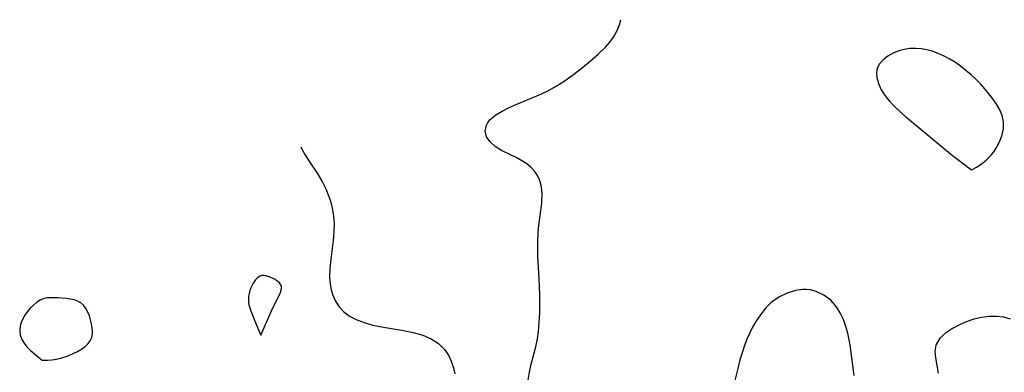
# Model space of a CAD drawing. Header units: inches. Extents: x 1073367 to 1082519, y 1569854 to 1574957.
# Tile 228 of 256: x 1076814 to 1076994, y 1574838 to 1574902. Entities that reach past the tile are written whole.
import ezdxf

# ---------------------------------------------------------------- set-up
doc = ezdxf.new("R2010")
doc.units = ezdxf.units.IN
doc.header["$MEASUREMENT"] = 0
doc.layers.add('CGG_CurvaNivelLidar_v1', color=7, linetype='Continuous', lineweight=30, true_color=0x008008)

msp = doc.modelspace()

# ---------------------------------------------------------------- linework, layer by layer
at = {"layer": 'CGG_CurvaNivelLidar_v1'}
for points in [[(1076907.4029, 1574836.2201, 67.5), (1076907.6085, 1574837.6657, 67.5), (1076907.9422, 1574839.1368, 67.5), (1076908.7795, 1574842.323, 67.5), (1076909.0599, 1574843.753, 67.5), (1076909.2382, 1574845.1071, 67.5), (1076909.3907, 1574846.7947, 67.5), (1076909.4871, 1574848.5161, 67.5), (1076909.5304, 1574850.26, 67.5), (1076909.5202, 1574852.0166, 67.5), (1076909.4152, 1574854.6951, 67.5), (1076909.1688, 1574858.9239, 67.5), (1076909.1302, 1574861.6219, 67.5), (1076909.1778, 1574862.9463, 67.5), (1076909.2548, 1574863.9845, 67.5), (1076909.8658, 1574868.6305, 67.5), (1076909.9418, 1574870.2837, 67.5), (1076909.8256, 1574871.5393, 67.5), (1076909.5187, 1574872.7221, 67.5), (1076909.1079, 1574873.6181, 67.5), (1076908.5561, 1574874.4309, 67.5), (1076907.8871, 1574875.1356, 67.5), (1076907.1159, 1574875.7559, 67.5), (1076906.228, 1574876.3273, 67.5), (1076905.2886, 1574876.8377, 67.5), (1076902.5189, 1574878.1864, 67.5), (1076901.3517, 1574878.9123, 67.5), (1076900.4085, 1574879.7528, 67.5), (1076899.7796, 1574880.7177, 67.5), (1076899.5359, 1574881.7513, 67.5), (1076899.7567, 1574882.8479, 67.5), (1076900.0271, 1574883.3415, 67.5), (1076900.4398, 1574883.8513, 67.5), (1076901.493, 1574884.7193, 67.5), (1076902.624, 1574885.396, 67.5), (1076903.9046, 1574886.03, 67.5), (1076905.2913, 1574886.6399, 67.5), (1076908.2286, 1574887.8612, 67.5), (1076909.6649, 1574888.4932, 67.5), (1076911.0895, 1574889.18, 67.5), (1076912.4814, 1574889.9403, 67.5), (1076914.1508, 1574891.0087, 67.5), (1076915.756, 1574892.1737, 67.5), (1076917.3123, 1574893.3906, 67.5), (1076918.7402, 1574894.552, 67.5), (1076920.1787, 1574895.8052, 67.5), (1076921.5023, 1574897.1038, 67.5), (1076922.2908, 1574897.9955, 67.5), (1076922.9806, 1574898.9194, 67.5), (1076923.608, 1574899.9951, 67.5), (1076924.0968, 1574901.1545, 67.5), (1076924.336, 1574902.105, 67.5)], [(1076865.7707, 1574878.8507, 67.5), (1076865.9193, 1574878.5332, 67.5), (1076866.6238, 1574877.2998, 67.5), (1076867.3937, 1574876.1042, 67.5), (1076868.8088, 1574874.0428, 67.5), (1076869.7146, 1574872.5592, 67.5), (1076870.369, 1574871.2115, 67.5), (1076870.9163, 1574869.8059, 67.5), (1076871.2533, 1574868.7534, 67.5), (1076871.525, 1574867.6796, 67.5), (1076871.7579, 1574866.2769, 67.5), (1076871.8677, 1574864.8508, 67.5), (1076871.8617, 1574863.414, 67.5), (1076871.7248, 1574861.738, 67.5), (1076871.2733, 1574858.3286, 67.5), (1076871.0948, 1574856.6166, 67.5), (1076871.0442, 1574854.9511, 67.5), (1076871.1375, 1574853.7531, 67.5), (1076871.3396, 1574852.7392, 67.5), (1076871.6458, 1574851.7682, 67.5), (1076872.1553, 1574850.6329, 67.5), (1076872.8119, 1574849.6024, 67.5), (1076873.6308, 1574848.7105, 67.5), (1076874.6958, 1574847.9371, 67.5), (1076875.9192, 1574847.3083, 67.5), (1076877.3776, 1574846.7396, 67.5), (1076878.9371, 1574846.2846, 67.5), (1076880.8922, 1574845.8825, 67.5), (1076884.5481, 1574845.2731, 67.5), (1076886.338, 1574844.9202, 67.5), (1076887.2246, 1574844.7026, 67.5), (1076888.0832, 1574844.4436, 67.5), (1076889.6492, 1574843.7769, 67.5), (1076890.9882, 1574842.9059, 67.5), (1076892.1018, 1574841.8087, 67.5), (1076892.7824, 1574840.7987, 67.5), (1076893.316, 1574839.6761, 67.5), (1076893.7241, 1574838.4673, 67.5), (1076893.9894, 1574837.3615, 67.5)], [(1076967.0257, 1574837.0386, 67.5), (1076966.2752, 1574842.6102, 67.5), (1076966.107, 1574843.5634, 67.5), (1076965.8275, 1574844.8026, 67.5), (1076965.4863, 1574846.0062, 67.5), (1076965.0286, 1574847.3104, 67.5), (1076964.4753, 1574848.5292, 67.5), (1076963.7972, 1574849.6312, 67.5), (1076962.7298, 1574850.815, 67.5), (1076961.4748, 1574851.7519, 67.5), (1076960.0878, 1574852.4224, 67.5), (1076959.0007, 1574852.7209, 67.5), (1076958.2759, 1574852.8079, 67.5), (1076957.6289, 1574852.8122, 67.5), (1076956.2802, 1574852.6282, 67.5), (1076954.7305, 1574852.1376, 67.5), (1076953.2369, 1574851.385, 67.5), (1076951.85, 1574850.3823, 67.5), (1076950.8056, 1574849.3545, 67.5), (1076949.8611, 1574848.1856, 67.5), (1076949.0064, 1574846.9074, 67.5), (1076948.4288, 1574845.9051, 67.5), (1076947.9002, 1574844.8621, 67.5), (1076947.3922, 1574843.711, 67.5), (1076946.9538, 1574842.5782, 67.5), (1076946.5591, 1574841.4226, 67.5), (1076946.1086, 1574839.9053, 67.5), (1076945.7061, 1574838.3717, 67.5), (1076944.9499, 1574835.1758, 67.5)], [(1076995.6047, 1574847.3438, 67.5), (1076994.4029, 1574847.7053, 67.5), (1076993.0771, 1574847.8691, 67.5), (1076991.7042, 1574847.8547, 67.5), (1076990.3068, 1574847.6816, 67.5), (1076988.9212, 1574847.3562, 67.5), (1076987.6487, 1574846.9144, 67.5), (1076986.4258, 1574846.3814, 67.5), (1076984.9955, 1574845.6412, 67.5), (1076983.7266, 1574844.8169, 67.5), (1076982.7035, 1574843.8889, 67.5), (1076982.0053, 1574842.7632, 67.5), (1076981.9576, 1574842.6259, 67.5), (1076981.7904, 1574841.5117, 67.5), (1076981.877, 1574840.2775, 67.5), (1076982.3725, 1574837.5016, 67.5)]]:
    msp.add_polyline3d(points, dxfattribs=at)
for points in [[(1076988.5, 1574874.6719, 67.5), (1076988.7416, 1574874.7705, 67.5), (1076989.3624, 1574875.1304, 67.5), (1076990.2347, 1574875.7185, 67.5), (1076991.1502, 1574876.442, 67.5), (1076992.0601, 1574877.3415, 67.5), (1076992.5931, 1574878.0173, 67.5), (1076993.071, 1574878.7588, 67.5), (1076993.64, 1574879.88, 67.5), (1076994.0643, 1574881.0572, 67.5), (1076994.3095, 1574882.2437, 67.5), (1076994.3408, 1574883.3919, 67.5), (1076994.0999, 1574884.5694, 67.5), (1076993.6262, 1574885.6196, 67.5), (1076993.0295, 1574886.6379, 67.5), (1076992.3485, 1574887.6373, 67.5), (1076991.6373, 1574888.5744, 67.5), (1076990.8812, 1574889.4879, 67.5), (1076990.0883, 1574890.3718, 67.5), (1076989.2627, 1574891.2178, 67.5), (1076988.4056, 1574892.0153, 67.5), (1076986.4747, 1574893.6001, 67.5), (1076985.5197, 1574894.2785, 67.5), (1076984.5169, 1574894.9021, 67.5), (1076983.4754, 1574895.4644, 67.5), (1076982.4015, 1574895.9543, 67.5), (1076981.3, 1574896.3548, 67.5), (1076980.2842, 1574896.624, 67.5), (1076979.2586, 1574896.7975, 67.5), (1076978.2329, 1574896.8664, 67.5), (1076977.1962, 1574896.8196, 67.5), (1076976.1831, 1574896.6625, 67.5), (1076975.2084, 1574896.4031, 67.5), (1076974.1265, 1574895.9717, 67.5), (1076973.1468, 1574895.426, 67.5), (1076972.3022, 1574894.7827, 67.5), (1076971.638, 1574894.05, 67.5), (1076971.2149, 1574893.2279, 67.5), (1076971.0848, 1574892.4039, 67.5), (1076971.1628, 1574891.5226, 67.5), (1076971.4713, 1574890.4224, 67.5), (1076971.9762, 1574889.3055, 67.5), (1076972.6583, 1574888.2083, 67.5), (1076973.4518, 1574887.2191, 67.5), (1076974.3582, 1574886.2678, 67.5), (1076975.344, 1574885.343, 67.5), (1076976.3825, 1574884.4339, 67.5), (1076980.7189, 1574880.8022, 67.5), (1076985.0224, 1574877.298, 67.5)], [(1076858.5, 1574844.4369, 67.5), (1076860.4333, 1574848.8624, 67.5), (1076862.0679, 1574852.2515, 67.5), (1076862.2088, 1574852.6691, 67.5), (1076862.2748, 1574853.0643, 67.5), (1076862.2366, 1574853.4303, 67.5), (1076862.0933, 1574853.729, 67.5), (1076861.8647, 1574854.003, 67.5), (1076861.5734, 1574854.2564, 67.5), (1076860.871, 1574854.7083, 67.5), (1076860.0923, 1574855.0787, 67.5), (1076859.37, 1574855.3074, 67.5), (1076859.0195, 1574855.3523, 67.5), (1076858.6821, 1574855.329, 67.5), (1076858.3636, 1574855.2242, 67.5), (1076858.0621, 1574855.049, 67.5), (1076857.7776, 1574854.8174, 67.5), (1076857.5111, 1574854.5403, 67.5), (1076857.0636, 1574853.9229, 67.5), (1076856.6491, 1574853.1003, 67.5), (1076856.467, 1574852.5996, 67.5), (1076856.3251, 1574852.084, 67.5), (1076856.23, 1574851.5593, 67.5), (1076856.1935, 1574851.0295, 67.5), (1076856.2238, 1574850.5185, 67.5), (1076856.3076, 1574850.007, 67.5), (1076856.6292, 1574848.8829, 67.5), (1076857.4162, 1574846.8895, 67.5)], [(1076818.5, 1574839.8763, 67.5), (1076818.969, 1574839.8438, 67.5), (1076819.5331, 1574839.8632, 67.5), (1076820.2528, 1574839.9293, 67.5), (1076821.0822, 1574840.0607, 67.5), (1076822.0496, 1574840.2925, 67.5), (1076823.0448, 1574840.6119, 67.5), (1076824.0214, 1574841.002, 67.5), (1076824.9329, 1574841.443, 67.5), (1076825.7321, 1574841.9143, 67.5), (1076826.3707, 1574842.3952, 67.5), (1076826.8653, 1574842.8882, 67.5), (1076827.2642, 1574843.4191, 67.5), (1076827.5377, 1574843.9963, 67.5), (1076827.6245, 1574844.3381, 67.5), (1076827.6861, 1574845.026, 67.5), (1076827.6444, 1574845.7495, 67.5), (1076827.525, 1574846.4907, 67.5), (1076827.3442, 1574847.2336, 67.5), (1076827.1101, 1574847.9625, 67.5), (1076826.8244, 1574848.66, 67.5), (1076826.4823, 1574849.3061, 67.5), (1076826.0728, 1574849.8757, 67.5), (1076825.5781, 1574850.3375, 67.5), (1076824.994, 1574850.6626, 67.5), (1076824.3336, 1574850.8839, 67.5), (1076823.6209, 1574851.0323, 67.5), (1076822.875, 1574851.1313, 67.5), (1076821.3454, 1574851.2491, 67.5), (1076820.0169, 1574851.2887, 67.5), (1076819.3785, 1574851.2426, 67.5), (1076818.7666, 1574851.1152, 67.5), (1076818.0938, 1574850.8337, 67.5), (1076817.4619, 1574850.4329, 67.5), (1076816.8672, 1574849.9426, 67.5), (1076816.3097, 1574849.3848, 67.5), (1076815.7944, 1574848.7745, 67.5), (1076815.3316, 1574848.1216, 67.5), (1076814.9387, 1574847.4308, 67.5), (1076814.651, 1574846.7517, 67.5), (1076814.4454, 1574846.0548, 67.5), (1076814.3706, 1574845.298, 67.5), (1076814.4712, 1574844.4846, 67.5), (1076814.7634, 1574843.665, 67.5), (1076815.1773, 1574842.9751, 67.5), (1076815.6978, 1574842.3263, 67.5), (1076816.2767, 1574841.7278, 67.5), (1076817.4239, 1574840.7223, 67.5)]]:
    msp.add_polyline3d(points, close=True, dxfattribs=at)

doc.saveas('drawing.dxf')
